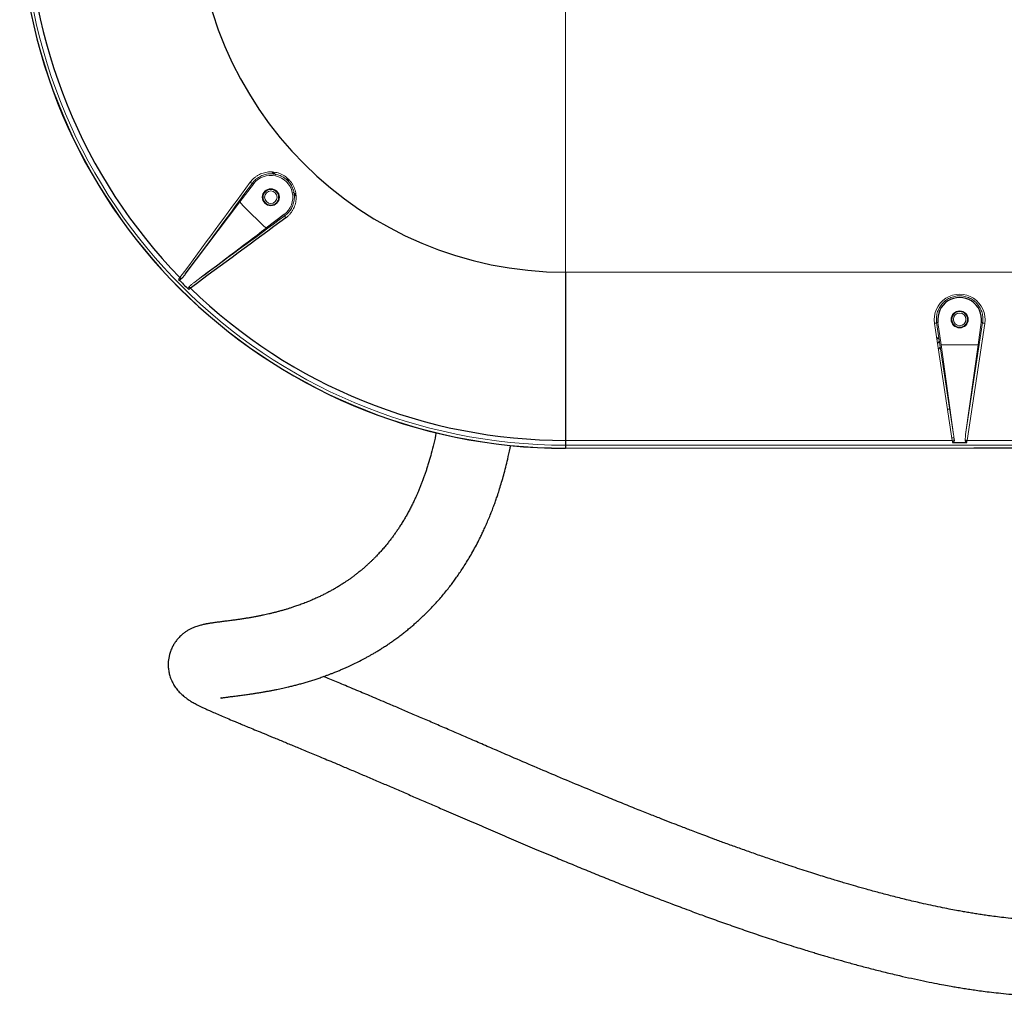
# Paper-space layout '_Top' of a CAD drawing. Header units: millimetres. Extents: x -1506 to 1507, y -605 to 634.
# Tile 1 of 13: x -1506 to -1056, y -605 to -159. Entities that reach past the tile are written whole.
import ezdxf

# ---------------------------------------------------------------- set-up
doc = ezdxf.new("R2010")
doc.units = ezdxf.units.MM

psp = doc.layouts.new('_Top')

# ---------------------------------------------------------------- linework, layer by layer
at = {"color": 144, "linetype": 'Continuous', "lineweight": 18}
for p, q in [((-1389.36, -229.13), (-1390.18, -228.25)), ((-1388.5, -229.37), (-1389.51, -228.29)), ((-1404.98, -241.78), (-1398.76, -233.59)), ((-1399.24, -233.23), (-1398.76, -233.59)), ((-1383.58, -231.29), (-1383.83, -231.53)), ((-1383.58, -231.29), (-1383.81, -231.54)), ((-1382.45, -232.42), (-1383.58, -231.29)), ((-1382.45, -232.42), (-1382.69, -232.64)), ((-1379.45, -238.35), (-1380.53, -237.34)), ((-1379.47, -238.96), (-1380.27, -238.22)), ((-1384.39, -248.08), (-1384.75, -247.6)), ((-1256.16, -273.89), (-896.16, -273.89)), ((-1432.39, -276.47), (-1431.83, -277.03)), ((-1428.2, -280.67), (-1427.62, -281.23)), ((-1086.67, -296.92), (-1086.07, -296.84)), ((-1084.65, -307.13), (-1086.07, -296.84)), ((-1066.26, -296.84), (-1067.67, -307.13)), ((-1065.66, -296.92), (-1066.26, -296.84)), ((-1079.54, -350.75), (-1087.65, -297.31)), ((-1086.67, -296.92), (-1078.91, -348)), ((-1073.42, -348), (-1065.66, -296.92)), ((-1064.67, -297.31), (-1072.78, -350.75)), ((-1085.61, -303.87), (-1086.66, -303.87)), ((-1085.59, -304.02), (-1086.64, -304.02)), ((-1085.54, -304.34), (-1086.59, -304.34)), ((-1086.27, -306.4), (-1085.39, -305.3)), ((-1086.27, -306.44), (-1085.39, -305.34)), ((-1067.35, -304.79), (-1066.93, -305.3)), ((-1085.86, -309.12), (-1084.98, -308.02)), ((-1085.86, -309.15), (-1084.97, -308.06)), ((-1078.91, -348), (-1084.65, -307.13)), ((-1084.65, -307.13), (-1067.67, -307.13)), ((-1067.67, -307.13), (-1073.42, -348)), ((-1067.74, -307.58), (-1067.35, -308.06)), ((-1067.73, -307.55), (-1067.35, -308.02)), ((-1081.71, -336.45), (-1080.66, -336.45)), ((-1256.16, -350.75), (-1079.54, -350.75)), ((-1079.72, -349.55), (-1078.74, -349.55)), ((-1072.78, -350.75), (-896.16, -350.75)), ((-896.16, -352.96), (-1256.16, -352.96)), ((-1256.16, -354.3), (-896.16, -354.3)), ((-1242.69, -354.35), (-1256.16, -354.35)), ((-1242.69, -354.33), (-1229.64, -354.33)), ((-1242.69, -354.35), (-1242.69, -354.33)), ((-1229.64, -354.33), (-1229.63, -354.35)), ((-1229.63, -354.3), (-1229.63, -354.35)), ((-1207.17, -354.35), (-1229.63, -354.35)), ((-1207.17, -354.35), (-1207.18, -354.3)), ((-1195.16, -354.33), (-1207.17, -354.33)), ((-1207.17, -354.35), (-1207.17, -354.33)), ((-1195.16, -354.33), (-1195.15, -354.35)), ((-1195.15, -354.3), (-1195.15, -354.35)), ((-1082.69, -354.35), (-1195.15, -354.35)), ((-1082.69, -354.35), (-1082.69, -354.3)), ((-1082.69, -354.33), (-1069.64, -354.33)), ((-1082.69, -354.35), (-1082.69, -354.33)), ((-1069.64, -354.33), (-1069.63, -354.35)), ((-1069.63, -354.3), (-1069.63, -354.35))]:
    psp.add_line(p, q, dxfattribs=at)
at = {"color": 7, "linetype": 'Continuous', "lineweight": 25}
for p, q in [((-1389.1, -229.19), (-1390.01, -228.21)), ((-1379.4, -238.82), (-1380.19, -238.09)), ((-1429.9, -274.86), (-1404.98, -241.78)), ((-1384.75, -247.6), (-1392.95, -253.81)), ((-1256.16, -273.89), (-1256.16, -354.35)), ((-1079.43, -351.76), (-1072.89, -351.76)), ((-1073.58, -350.88), (-1072.8, -350.88)), ((-957.69, -354.35), (-1069.63, -354.35))]:
    psp.add_line(p, q, dxfattribs=at)
at = {"color": 144, "linetype": 'Continuous', "lineweight": 18}
for centre, radius in [((-1390.79, -239.63), 3.9), ((-1390.79, -239.63), 3.56), ((-1390.79, -239.63), 2.87), ((-1076.16, -295.47), 3.9), ((-1076.16, -295.47), 3.57), ((-1076.16, -295.47), 2.87)]:
    psp.add_circle(centre, radius, dxfattribs=at)
at = {"color": 7, "linetype": 'Continuous', "lineweight": 25}
for centre, radius, start, end in [((-1256.16, -105), 249.35, 180, 270), ((-1256.16, -105), 249.3, 180, 270), ((-1256.16, -105), 245.75, 180, 224.2131), ((-1256.16, -105), 168.89, 180, 270), ((-1256.16, -105), 246.76, 224.2409, 225.7591), ((-1256.16, -105), 245.75, 225.7869, 270), ((-1076.16, -295.47), 10, 352.1693, 187.8307)]:
    psp.add_arc(centre, radius, start, end, dxfattribs=at)
at = {"color": 144, "linetype": 'Continuous', "lineweight": 18}
for centre, radius, start, end in [((-1256.16, -105), 247.96, 180, 270), ((-1399.23, -231.85), 1.38, 223.4763, 269.6068), ((-1390.79, -239.63), 10, 307.1693, 142.8307), ((-1256.16, -105), 202.13, 222.5883, 227.4117), ((-1383.01, -248.07), 1.38, 180.3932, 226.5237), ((-1430.66, -274.32), 2.63, 231.3931, 250.5561), ((-1425.48, -279.5), 2.63, 199.4439, 218.6069), ((-1076.16, -295.57), 11.62, 351.361, 188.639), ((-1087.62, -295.97), 1.35, 268.5904, 315.1548), ((-1064.7, -295.97), 1.35, 224.8452, 271.4096), ((-1079.83, -348.15), 2.62, 276.4395, 295.6186), ((-1017.6, -344.52), 62.25, 185.7434, 186.6787), ((-1099.04, -350.91), 20.34, 1.136, 8.2406), ((-1053.29, -350.91), 20.34, 171.7594, 178.864), ((-1072.49, -348.15), 2.62, 244.3814, 263.5605), ((-1134.72, -344.52), 62.25, 353.3213, 354.2566)]:
    psp.add_arc(centre, radius, start, end, dxfattribs=at)
for points, knots in [([(-1256.16, -149.75), (-1256.16, -150.1), (-1256.16, -150.45), (-1256.16, -158.27), (-1256.16, -166.99), (-1256.16, -185.83), (-1256.16, -195.92), (-1256.16, -215.66), (-1256.16, -225.3), (-1256.16, -242.38), (-1256.16, -249.8), (-1256.16, -258.53), (-1256.16, -261.04), (-1256.16, -265.29), (-1256.16, -267.02), (-1256.16, -271.22), (-1256.16, -272.65), (-1256.16, -273.89)], [0.2440624, 0.2440624, 0.2440624, 0.2440624, 0.25, 0.25, 0.375, 0.375, 0.5, 0.5, 0.625, 0.625, 0.75, 0.75, 0.8125, 0.8125, 0.875, 0.875, 1, 1, 1, 1]), ([(-1400.23, -232.8), (-1399.74, -232.13), (-1399.18, -231.53), (-1398.26, -230.71), (-1397.94, -230.46), (-1397.27, -229.98), (-1396.92, -229.76), (-1395.84, -229.15), (-1395.09, -228.83), (-1393.91, -228.46), (-1393.5, -228.36), (-1392.68, -228.2), (-1392.27, -228.14), (-1391.45, -228.07), (-1391.03, -228.06), (-1390.2, -228.08), (-1389.78, -228.11), (-1388.52, -228.28), (-1387.71, -228.47), (-1386.52, -228.9), (-1386.13, -229.07), (-1385.36, -229.44), (-1384.99, -229.65), (-1383.92, -230.33), (-1383.26, -230.86), (-1382.35, -231.77), (-1382.06, -232.09), (-1381.53, -232.75), (-1381.28, -233.1), (-1380.83, -233.81), (-1380.62, -234.18), (-1380.24, -234.95), (-1380.07, -235.34), (-1379.64, -236.53), (-1379.44, -237.34), (-1379.22, -239.02), (-1379.2, -239.86), (-1379.31, -241.1), (-1379.36, -241.51), (-1379.52, -242.33), (-1379.62, -242.73), (-1379.99, -243.91), (-1380.31, -244.67), (-1380.92, -245.75), (-1381.14, -246.1), (-1381.61, -246.77), (-1381.87, -247.09), (-1382.41, -247.71), (-1382.7, -248), (-1383.3, -248.56), (-1383.63, -248.82), (-1383.96, -249.07)], [0, 0, 0, 0, 0.0625, 0.0625, 0.09375, 0.09375, 0.125, 0.125, 0.1875, 0.1875, 0.21875, 0.21875, 0.25, 0.25, 0.28125, 0.28125, 0.3125, 0.3125, 0.375, 0.375, 0.40625, 0.40625, 0.4375, 0.4375, 0.5, 0.5, 0.53125, 0.53125, 0.5625, 0.5625, 0.59375, 0.59375, 0.625, 0.625, 0.6875, 0.6875, 0.75, 0.75, 0.78125, 0.78125, 0.8125, 0.8125, 0.875, 0.875, 0.90625, 0.90625, 0.9375, 0.9375, 0.96875, 0.96875, 1, 1, 1, 1]), ([(-1384.39, -248.08), (-1384.08, -247.85), (-1383.79, -247.61), (-1383.24, -247.1), (-1382.97, -246.84), (-1382.48, -246.28), (-1382.25, -245.99), (-1381.81, -245.38), (-1381.61, -245.06), (-1381.05, -244.07), (-1380.76, -243.39), (-1380.31, -241.95), (-1380.16, -241.19), (-1380.03, -239.68), (-1380.04, -238.92), (-1380.24, -237.38), (-1380.42, -236.63), (-1380.81, -235.54), (-1380.96, -235.18), (-1381.31, -234.48), (-1381.5, -234.14), (-1382.12, -233.16), (-1382.61, -232.55), (-1383.73, -231.43), (-1384.34, -230.95), (-1385.32, -230.33), (-1385.66, -230.14), (-1386.37, -229.79), (-1386.73, -229.64), (-1387.81, -229.25), (-1388.56, -229.07), (-1389.71, -228.93), (-1390.1, -228.9), (-1390.86, -228.88), (-1391.24, -228.9), (-1391.99, -228.97), (-1392.36, -229.02), (-1393.11, -229.17), (-1393.48, -229.26), (-1394.56, -229.6), (-1395.25, -229.9), (-1396.22, -230.45), (-1396.54, -230.65), (-1397.16, -231.09), (-1397.45, -231.32), (-1398.29, -232.07), (-1398.79, -232.62), (-1399.24, -233.23)], [0, 0, 0, 0, 0.03125, 0.03125, 0.0625, 0.0625, 0.09375, 0.09375, 0.125, 0.125, 0.1875, 0.1875, 0.25, 0.25, 0.3125, 0.3125, 0.375, 0.375, 0.40625, 0.40625, 0.4375, 0.4375, 0.5, 0.5, 0.5625, 0.5625, 0.59375, 0.59375, 0.625, 0.625, 0.6875, 0.6875, 0.71875, 0.71875, 0.75, 0.75, 0.78125, 0.78125, 0.8125, 0.8125, 0.875, 0.875, 0.90625, 0.90625, 0.9375, 0.9375, 1, 1, 1, 1]), ([(-1432.94, -277.16), (-1432.85, -277.04), (-1432.75, -276.91), (-1432.53, -276.65), (-1432.42, -276.51), (-1432.3, -276.37)], [0, 0, 0, 0, 0.5, 0.5, 1, 1, 1, 1]), ([(-1431.54, -276.79), (-1431.63, -276.89), (-1431.73, -276.98), (-1431.95, -277.14), (-1432.06, -277.21), (-1432.31, -277.31), (-1432.45, -277.34), (-1432.72, -277.31), (-1432.85, -277.26), (-1432.94, -277.16)], [0, 0, 0, 0, 0.25, 0.25, 0.5, 0.5, 0.75, 0.75, 1, 1, 1, 1]), ([(-1426.03, -278.74), (-1426.36, -278.99), (-1426.69, -279.26), (-1427.34, -279.8), (-1427.65, -280.08), (-1427.96, -280.38)], [0, 0, 0, 0, 0.5, 0.5, 1, 1, 1, 1]), ([(-1427.96, -280.38), (-1428.05, -280.47), (-1428.14, -280.57), (-1428.3, -280.78), (-1428.37, -280.9), (-1428.47, -281.15), (-1428.5, -281.29), (-1428.48, -281.56), (-1428.42, -281.69), (-1428.32, -281.78)], [0, 0, 0, 0, 0.25, 0.25, 0.5, 0.5, 0.75, 0.75, 1, 1, 1, 1]), ([(-1427.53, -281.14), (-1427.67, -281.26), (-1427.81, -281.37), (-1428.07, -281.58), (-1428.2, -281.69), (-1428.32, -281.78)], [0, 0, 0, 0, 0.5, 0.5, 1, 1, 1, 1]), ([(-1065.66, -296.92), (-1065.6, -296.54), (-1065.57, -296.17), (-1065.53, -295.42), (-1065.53, -295.04), (-1065.6, -293.92), (-1065.73, -293.18), (-1066.13, -291.74), (-1066.41, -291.03), (-1067.11, -289.7), (-1067.53, -289.07), (-1068.26, -288.19), (-1068.53, -287.91), (-1069.08, -287.38), (-1069.37, -287.13), (-1069.97, -286.67), (-1070.28, -286.45), (-1070.94, -286.04), (-1071.29, -285.86), (-1072.34, -285.36), (-1073.07, -285.11), (-1074.21, -284.86), (-1074.6, -284.79), (-1075.38, -284.7), (-1075.77, -284.68), (-1076.54, -284.68), (-1076.93, -284.7), (-1077.71, -284.79), (-1078.1, -284.85), (-1079.24, -285.11), (-1079.97, -285.36), (-1081.02, -285.85), (-1081.37, -286.04), (-1082.03, -286.44), (-1082.35, -286.66), (-1082.95, -287.13), (-1083.24, -287.37), (-1083.79, -287.9), (-1084.06, -288.19), (-1084.79, -289.06), (-1085.21, -289.69), (-1085.74, -290.69), (-1085.9, -291.04), (-1086.18, -291.74), (-1086.3, -292.1), (-1086.5, -292.82), (-1086.58, -293.18), (-1086.7, -293.92), (-1086.75, -294.29), (-1086.81, -295.42), (-1086.78, -296.17), (-1086.67, -296.92)], [0, 0, 0, 0, 0.03125, 0.03125, 0.0625, 0.0625, 0.125, 0.125, 0.1875, 0.1875, 0.25, 0.25, 0.28125, 0.28125, 0.3125, 0.3125, 0.34375, 0.34375, 0.375, 0.375, 0.4375, 0.4375, 0.46875, 0.46875, 0.5, 0.5, 0.53125, 0.53125, 0.5625, 0.5625, 0.625, 0.625, 0.65625, 0.65625, 0.6875, 0.6875, 0.71875, 0.71875, 0.75, 0.75, 0.8125, 0.8125, 0.84375, 0.84375, 0.875, 0.875, 0.90625, 0.90625, 0.9375, 0.9375, 1, 1, 1, 1]), ([(-1073.62, -350.51), (-1073.62, -350.64), (-1073.62, -350.78), (-1073.58, -351.04), (-1073.55, -351.17), (-1073.44, -351.42), (-1073.37, -351.53), (-1073.16, -351.71), (-1073.03, -351.76), (-1072.89, -351.76)], [0, 0, 0, 0, 0.25, 0.25, 0.5, 0.5, 0.75, 0.75, 1, 1, 1, 1])]:
    psp.add_open_spline(points, degree=3, knots=knots, dxfattribs=at)
for points in [[(-1432.3, -276.37), (-1421.61, -261.85), (-1410.92, -247.33), (-1400.23, -232.8)], [(-1399.24, -233.23), (-1409.46, -247.11), (-1419.68, -260.99), (-1429.9, -274.86)], [(-1426.03, -278.74), (-1412.15, -268.52), (-1398.27, -258.3), (-1384.39, -248.08)], [(-1392.95, -253.81), (-1403.97, -262.12), (-1415, -270.43), (-1426.03, -278.74)]]:
    psp.add_open_spline(points, degree=3, dxfattribs=at)
at = {"color": 7, "linetype": 'Continuous', "lineweight": 25}
psp.add_open_spline([(-1383.96, -249.07), (-1398.49, -259.76), (-1413.01, -270.45), (-1427.53, -281.14)], degree=3, dxfattribs=at)
for points, knots in [([(-1429.9, -274.86), (-1430.16, -275.2), (-1430.42, -275.53), (-1430.96, -276.18), (-1431.24, -276.49), (-1431.54, -276.79)], [0, 0, 0, 0, 0.5, 0.5, 1, 1, 1, 1]), ([(-1315.25, -347.14), (-1315.62, -348.87), (-1316.35, -352.26), (-1317.47, -356.64), (-1318.41, -359.97), (-1319.17, -362.45), (-1319.75, -364.24), (-1320.31, -365.9), (-1320.89, -367.55), (-1321.48, -369.16), (-1322.1, -370.78), (-1322.72, -372.34), (-1323.35, -373.87), (-1323.98, -375.31), (-1324.69, -376.91), (-1325.48, -378.61), (-1326.38, -380.44), (-1327.29, -382.23), (-1328.25, -384.01), (-1329.23, -385.75), (-1330.25, -387.48), (-1331.27, -389.13), (-1332.29, -390.72), (-1333.27, -392.18), (-1334.25, -393.58), (-1335.24, -394.95), (-1336.29, -396.34), (-1337.42, -397.78), (-1338.64, -399.25), (-1339.92, -400.75), (-1341.24, -402.21), (-1342.46, -403.51), (-1343.56, -404.63), (-1344.55, -405.61), (-1345.53, -406.55), (-1346.55, -407.5), (-1347.64, -408.48), (-1348.82, -409.5), (-1350.06, -410.53), (-1351.31, -411.53), (-1352.58, -412.51), (-1353.84, -413.45), (-1355.06, -414.32), (-1356.19, -415.1), (-1357.21, -415.78), (-1358.15, -416.39), (-1359.29, -417.12), (-1360.63, -417.93), (-1362.14, -418.81), (-1363.61, -419.63), (-1364.84, -420.29), (-1365.86, -420.82), (-1366.68, -421.23), (-1367.5, -421.64), (-1368.36, -422.06), (-1369.27, -422.48), (-1370.2, -422.91), (-1371.14, -423.33), (-1372.09, -423.74), (-1373.09, -424.16), (-1374.14, -424.59), (-1375.24, -425.02), (-1376.34, -425.44), (-1377.44, -425.85), (-1378.49, -426.23), (-1379.48, -426.57), (-1380.37, -426.87), (-1381.16, -427.13), (-1382.13, -427.44), (-1383.3, -427.81), (-1384.7, -428.22), (-1386.1, -428.62), (-1387.5, -429), (-1388.89, -429.36), (-1390.29, -429.71), (-1391.62, -430.03), (-1392.92, -430.32), (-1394.23, -430.61), (-1395.63, -430.9), (-1397.13, -431.19), (-1398.7, -431.49), (-1400.34, -431.78), (-1402.04, -432.07), (-1403.77, -432.34), (-1405.53, -432.6), (-1407.31, -432.85), (-1408.86, -433.06), (-1410.19, -433.23), (-1411.27, -433.37), (-1412.31, -433.5), (-1413.29, -433.63), (-1414.28, -433.75), (-1415.28, -433.88), (-1416.29, -434.02), (-1417.21, -434.14), (-1418.07, -434.27), (-1418.86, -434.4), (-1419.6, -434.52), (-1420.19, -434.63), (-1420.66, -434.72), (-1421.01, -434.79), (-1421.47, -434.89), (-1422.08, -435.03), (-1422.83, -435.22), (-1423.69, -435.46), (-1424.65, -435.77), (-1425.68, -436.15), (-1426.78, -436.61), (-1427.9, -437.16), (-1428.81, -437.67), (-1429.73, -438.27), (-1430.33, -438.7), (-1430.98, -439.2), (-1431.64, -439.76), (-1432.32, -440.4), (-1433, -441.1), (-1433.64, -441.84), (-1434.15, -442.5), (-1434.52, -443.03), (-1434.84, -443.51), (-1435.08, -443.89), (-1435.29, -444.25), (-1435.7, -444.99), (-1436.17, -445.96), (-1436.63, -447.13), (-1436.94, -448.09), (-1437.16, -448.9), (-1437.38, -449.87), (-1437.58, -451.11), (-1437.66, -452.27), (-1437.68, -453.17), (-1437.67, -453.83), (-1437.63, -454.59), (-1437.54, -455.49), (-1437.39, -456.47), (-1437.17, -457.45), (-1436.91, -458.41), (-1436.56, -459.45), (-1436.08, -460.61), (-1435.57, -461.66), (-1435.01, -462.64), (-1434.4, -463.56), (-1433.73, -464.47), (-1433.01, -465.32), (-1432.23, -466.15), (-1431.45, -466.9), (-1430.56, -467.68), (-1429.59, -468.44), (-1428.6, -469.14), (-1427.78, -469.67), (-1426.98, -470.16), (-1426.3, -470.55), (-1425.38, -471.06), (-1424.37, -471.59), (-1423.23, -472.17), (-1421.95, -472.8), (-1420.49, -473.48), (-1418.69, -474.3), (-1416.47, -475.28), (-1413.79, -476.45), (-1410.87, -477.69), (-1408.06, -478.86), (-1405.47, -479.94), (-1403.11, -480.92), (-1400.47, -482.02), (-1397.4, -483.28), (-1393.84, -484.75), (-1389.71, -486.46), (-1385.14, -488.35), (-1380.14, -490.42), (-1374.75, -492.66), (-1368.67, -495.2), (-1362.57, -497.76), (-1356.72, -500.23), (-1351.46, -502.46), (-1346.04, -504.77), (-1340.52, -507.13), (-1334.92, -509.53), (-1329.22, -511.99), (-1323.45, -514.48), (-1317.66, -517), (-1310.92, -519.92), (-1303.23, -523.25), (-1294.66, -526.96), (-1286.2, -530.59), (-1277.72, -534.21), (-1269.03, -537.89), (-1260.82, -541.33), (-1253.1, -544.53), (-1245.91, -547.47), (-1238.62, -550.43), (-1231.63, -553.23), (-1225.35, -555.72), (-1220.37, -557.66), (-1216.58, -559.13), (-1213.6, -560.28), (-1210.66, -561.4), (-1207.4, -562.64), (-1203.71, -564.02), (-1198.89, -565.82), (-1192.87, -568.04), (-1185.76, -570.6), (-1178.33, -573.22), (-1170.74, -575.84), (-1163, -578.43), (-1156.39, -580.58), (-1151.16, -582.24), (-1147.55, -583.36), (-1144.6, -584.26), (-1142.19, -584.99), (-1140.01, -585.65), (-1137.76, -586.31), (-1135.28, -587.04), (-1131.9, -588.01), (-1127.52, -589.25), (-1122.09, -590.73), (-1116.22, -592.27), (-1110, -593.84), (-1103.95, -595.28), (-1098.14, -596.6), (-1092.82, -597.74), (-1087.9, -598.73), (-1083.72, -599.52), (-1080.37, -600.12), (-1077.53, -600.61), (-1074.89, -601.05), (-1072.15, -601.48), (-1069.26, -601.91), (-1066.07, -602.35), (-1062.44, -602.82), (-1058.26, -603.31), (-1053.59, -603.78), (-1048.56, -604.2), (-1043.34, -604.52), (-1038.24, -604.72), (-1033.48, -604.8), (-1029.21, -604.78), (-1025.41, -604.68), (-1022.08, -604.52), (-1018.97, -604.32), (-1016.01, -604.07), (-1013.1, -603.78), (-1010.38, -603.44), (-1007.82, -603.08), (-1005.29, -602.67), (-1002.64, -602.19), (-999.72, -601.6), (-996.44, -600.84), (-992.97, -599.92), (-989.71, -598.94), (-986.92, -597.99), (-984.39, -597.07), (-981.86, -596.06), (-979.29, -594.94), (-976.89, -593.8), (-974.66, -592.67), (-972.32, -591.39), (-969.76, -589.87), (-967.21, -588.21), (-964.96, -586.63), (-962.99, -585.14), (-961.05, -583.57), (-959.07, -581.85), (-957.31, -580.21), (-956, -578.9), (-954.94, -577.8), (-953.88, -576.66), (-952.58, -575.2), (-951.19, -573.52), (-949.55, -571.42), (-947.76, -568.93), (-945.68, -565.74), (-943.74, -562.39), (-942.06, -559.08), (-940.7, -556.1), (-939.44, -553.06), (-938.08, -549.34), (-936.78, -545.13), (-935.62, -540.62), (-934.82, -536.74), (-934.21, -533.18), (-933.7, -529.65), (-933.23, -525.15), (-932.9, -520.81), (-932.85, -517.85), (-932.83, -516.82)], [0, 0, 0, 0, 0.005755, 0.011239, 0.016358, 0.019211, 0.02187, 0.024326, 0.026847, 0.029735, 0.032272, 0.035049, 0.037845, 0.040518, 0.043062, 0.046982, 0.05068, 0.054556, 0.05863, 0.062865, 0.066948, 0.071469, 0.075659, 0.079668, 0.083683, 0.087794, 0.092137, 0.096809, 0.10182, 0.107179, 0.112681, 0.118097, 0.12228, 0.126403, 0.130463, 0.134659, 0.139225, 0.144078, 0.149303, 0.154563, 0.159548, 0.165115, 0.170269, 0.175001, 0.179301, 0.183232, 0.187017, 0.193878, 0.200246, 0.206264, 0.212492, 0.215859, 0.219299, 0.222813, 0.226406, 0.230256, 0.234441, 0.238297, 0.242403, 0.24676, 0.25137, 0.256235, 0.261295, 0.2661, 0.270979, 0.275427, 0.279443, 0.283022, 0.286179, 0.292477, 0.298817, 0.305198, 0.311618, 0.318076, 0.32457, 0.331187, 0.336882, 0.343091, 0.349812, 0.357045, 0.364786, 0.373032, 0.381778, 0.390827, 0.400343, 0.410316, 0.420735, 0.427506, 0.434381, 0.441029, 0.447404, 0.453507, 0.460898, 0.467854, 0.474377, 0.480473, 0.486145, 0.491399, 0.49624, 0.498719, 0.50108, 0.503625, 0.506536, 0.509811, 0.513446, 0.517197, 0.521259, 0.525626, 0.530292, 0.535145, 0.536847, 0.538533, 0.540206, 0.541866, 0.543511, 0.545142, 0.54676, 0.548192, 0.548969, 0.549462, 0.549903, 0.550327, 0.550733, 0.552507, 0.553875, 0.554847, 0.555537, 0.556265, 0.557894, 0.55975, 0.560556, 0.561398, 0.562378, 0.563755, 0.565542, 0.566866, 0.568349, 0.569989, 0.571793, 0.573625, 0.575851, 0.578465, 0.581463, 0.584818, 0.588116, 0.5912, 0.594073, 0.598171, 0.601771, 0.604885, 0.607524, 0.611987, 0.616759, 0.621867, 0.627288, 0.633001, 0.638981, 0.645066, 0.653165, 0.660941, 0.668392, 0.675516, 0.679968, 0.684317, 0.688929, 0.693862, 0.699064, 0.704473, 0.710029, 0.714959, 0.719909, 0.724841, 0.729723, 0.732943, 0.736054, 0.738988, 0.74177, 0.744429, 0.74699, 0.749477, 0.75191, 0.754304, 0.757844, 0.761341, 0.764805, 0.76827, 0.771925, 0.775809, 0.778868, 0.782067, 0.785411, 0.788772, 0.791734, 0.794233, 0.795855, 0.797175, 0.798538, 0.800118, 0.801922, 0.803956, 0.807265, 0.810947, 0.814775, 0.818742, 0.822849, 0.827092, 0.829418, 0.8314, 0.833032, 0.834308, 0.835417, 0.836665, 0.838058, 0.839596, 0.842364, 0.845502, 0.848901, 0.852536, 0.856407, 0.859615, 0.86296, 0.866035, 0.868605, 0.870667, 0.872243, 0.873882, 0.875595, 0.877383, 0.879341, 0.881637, 0.884312, 0.887365, 0.890712, 0.894183, 0.897644, 0.900839, 0.903732, 0.906326, 0.908621, 0.910624, 0.912783, 0.914826, 0.916753, 0.918565, 0.920276, 0.922178, 0.924256, 0.926644, 0.929355, 0.931916, 0.933941, 0.935636, 0.937647, 0.939766, 0.941656, 0.943316, 0.945077, 0.947264, 0.949616, 0.951513, 0.952989, 0.954724, 0.9567, 0.958429, 0.959682, 0.960457, 0.961495, 0.962831, 0.9644, 0.965854, 0.968102, 0.970356, 0.973234, 0.975552, 0.9773, 0.979291, 0.981582, 0.984454, 0.987072, 0.989653, 0.991155, 0.993121, 0.995549, 0.998441, 1, 1, 1, 1]), ([(-1078.7, -350.51), (-1078.7, -350.64), (-1078.71, -350.78), (-1078.75, -351.04), (-1078.78, -351.17), (-1078.88, -351.42), (-1078.96, -351.53), (-1079.16, -351.71), (-1079.3, -351.76), (-1079.43, -351.76)], [0, 0, 0, 0, 0.25, 0.25, 0.5, 0.5, 0.75, 0.75, 1, 1, 1, 1]), ([(-1413.42, -468.42), (-1413.45, -468.43), (-1413.55, -468.46), (-1413.61, -468.48), (-1413.55, -468.48), (-1413.29, -468.43), (-1412.95, -468.37), (-1412.49, -468.3), (-1411.92, -468.22), (-1411.25, -468.13), (-1410.5, -468.03), (-1409.66, -467.92), (-1408.7, -467.79), (-1407.62, -467.66), (-1406.5, -467.52), (-1405.37, -467.37), (-1404.27, -467.22), (-1403.13, -467.07), (-1401.99, -466.92), (-1400.67, -466.73), (-1399.17, -466.51), (-1397.49, -466.26), (-1395.82, -465.99), (-1394.19, -465.72), (-1392.6, -465.43), (-1391.05, -465.15), (-1389.55, -464.86), (-1388.11, -464.57), (-1386.73, -464.28), (-1385.41, -463.99), (-1384.17, -463.71), (-1382.77, -463.39), (-1381.19, -463), (-1379.41, -462.55), (-1377.87, -462.14), (-1376.6, -461.79), (-1375.6, -461.5), (-1374.6, -461.21), (-1373.59, -460.91), (-1372.58, -460.6), (-1371.56, -460.28), (-1370.6, -459.97), (-1369.67, -459.67), (-1368.75, -459.36), (-1367.75, -459.02), (-1366.65, -458.63), (-1365.46, -458.21), (-1364.19, -457.73), (-1362.86, -457.22), (-1361.39, -456.65), (-1359.86, -456.02), (-1358.26, -455.35), (-1356.77, -454.7), (-1355.39, -454.07), (-1354.1, -453.47), (-1352.4, -452.66), (-1350.29, -451.61), (-1348.12, -450.48), (-1346.41, -449.54), (-1345.1, -448.81), (-1343.75, -448.03), (-1342.32, -447.18), (-1340.82, -446.25), (-1339.23, -445.25), (-1337.66, -444.21), (-1336.09, -443.15), (-1334.51, -442.04), (-1332.8, -440.8), (-1331.1, -439.52), (-1329.44, -438.22), (-1327.87, -436.95), (-1326.32, -435.65), (-1324.83, -434.36), (-1323.43, -433.11), (-1322.11, -431.89), (-1320.83, -430.67), (-1319.57, -429.44), (-1318.16, -428.02), (-1316.61, -426.39), (-1314.9, -424.54), (-1313.19, -422.59), (-1311.5, -420.58), (-1309.88, -418.57), (-1308.37, -416.62), (-1306.95, -414.71), (-1305.57, -412.78), (-1304.2, -410.78), (-1302.79, -408.65), (-1301.31, -406.3), (-1299.74, -403.68), (-1298.13, -400.85), (-1296.56, -397.92), (-1295.26, -395.36), (-1294.19, -393.14), (-1293.29, -391.2), (-1292.33, -389.07), (-1291.34, -386.75), (-1290.35, -384.32), (-1289.41, -381.92), (-1288.59, -379.69), (-1287.84, -377.59), (-1287.09, -375.38), (-1286.27, -372.84), (-1285.35, -369.84), (-1284.41, -366.54), (-1283.49, -363.05), (-1282.52, -359.01), (-1281.75, -355.65), (-1281.32, -353.35), (-1281.23, -352.87)], [0, 0, 0, 0, 0.003425, 0.009479, 0.01473, 0.023628, 0.033373, 0.043982, 0.055465, 0.067833, 0.079649, 0.092187, 0.105455, 0.119458, 0.134201, 0.146307, 0.158759, 0.171005, 0.182964, 0.194633, 0.211449, 0.227595, 0.243061, 0.257835, 0.271908, 0.285275, 0.297929, 0.309867, 0.321084, 0.331578, 0.341349, 0.350394, 0.36377, 0.37705, 0.390252, 0.397417, 0.404558, 0.411673, 0.418761, 0.425823, 0.432857, 0.440074, 0.445656, 0.451799, 0.4585, 0.465757, 0.473567, 0.481925, 0.490756, 0.499366, 0.510229, 0.520393, 0.529862, 0.53864, 0.546733, 0.554155, 0.570639, 0.5863, 0.594209, 0.601974, 0.610085, 0.618621, 0.627573, 0.636935, 0.646862, 0.655368, 0.664664, 0.674735, 0.68556, 0.694582, 0.704035, 0.713272, 0.721909, 0.730096, 0.737682, 0.744896, 0.752197, 0.759598, 0.769431, 0.779416, 0.789472, 0.79971, 0.809277, 0.818193, 0.826477, 0.834514, 0.842802, 0.85116, 0.860148, 0.869833, 0.880096, 0.89001, 0.899329, 0.904851, 0.910717, 0.917008, 0.923704, 0.930726, 0.937164, 0.942924, 0.948031, 0.952847, 0.959081, 0.966024, 0.97334, 0.980638, 0.987904, 0.997447, 1, 1, 1, 1]), ([(-967.33, -516.53), (-967.34, -517.14), (-967.37, -519.22), (-967.61, -522.29), (-967.97, -525.58), (-968.33, -528.09), (-968.67, -529.99), (-968.98, -531.55), (-969.34, -533.16), (-969.78, -534.92), (-970.33, -536.86), (-970.96, -538.79), (-971.76, -540.95), (-972.77, -543.34), (-974.12, -546.05), (-975.71, -548.7), (-977.47, -551.17), (-978.95, -552.95), (-980.1, -554.19), (-980.83, -554.93), (-981.72, -555.79), (-982.82, -556.78), (-983.96, -557.72), (-985, -558.51), (-986.04, -559.26), (-987.53, -560.28), (-989.34, -561.37), (-991.38, -562.48), (-993.47, -563.49), (-995.7, -564.45), (-997.92, -565.29), (-1000.2, -566.06), (-1002.73, -566.82), (-1005.48, -567.53), (-1008.14, -568.11), (-1010.5, -568.56), (-1012.68, -568.92), (-1014.91, -569.24), (-1017.37, -569.53), (-1020.11, -569.8), (-1023.08, -570.02), (-1026.4, -570.19), (-1030.2, -570.29), (-1034.65, -570.29), (-1039.65, -570.16), (-1045.03, -569.86), (-1050.22, -569.45), (-1054.85, -568.98), (-1058.72, -568.52), (-1062.05, -568.08), (-1064.97, -567.67), (-1067.63, -567.27), (-1070.17, -566.86), (-1072.58, -566.46), (-1075.06, -566.03), (-1077.84, -565.52), (-1081.19, -564.88), (-1085.09, -564.1), (-1089.33, -563.21), (-1094.49, -562.06), (-1100.33, -560.69), (-1106.76, -559.09), (-1112.82, -557.5), (-1118.4, -555.98), (-1123.38, -554.57), (-1127.3, -553.43), (-1130.28, -552.55), (-1132.74, -551.81), (-1135.56, -550.95), (-1138.79, -549.96), (-1142.4, -548.82), (-1146.16, -547.62), (-1150.13, -546.34), (-1154.78, -544.8), (-1160.06, -543.03), (-1165.95, -541), (-1171.74, -538.97), (-1177.42, -536.94), (-1182.82, -534.98), (-1187.69, -533.18), (-1191.9, -531.61), (-1195.44, -530.27), (-1198.44, -529.13), (-1201.17, -528.09), (-1204.14, -526.95), (-1207.83, -525.52), (-1212.39, -523.74), (-1217.76, -521.62), (-1223.92, -519.16), (-1230.73, -516.41), (-1239.11, -512.99), (-1248.79, -508.98), (-1259.62, -504.43), (-1270.3, -499.89), (-1279.66, -495.87), (-1287.7, -492.4), (-1294.43, -489.49), (-1301.03, -486.62), (-1307.49, -483.82), (-1313.8, -481.09), (-1319.91, -478.45), (-1325.8, -475.91), (-1331.38, -473.53), (-1337.54, -470.9), (-1344.09, -468.12), (-1351.13, -465.15), (-1357.75, -462.38), (-1363.03, -460.17), (-1365.76, -459.04), (-1366.7, -458.65)], [0, 0, 0, 0, 0.003982, 0.013567, 0.021523, 0.027867, 0.03261, 0.036654, 0.040719, 0.046349, 0.052298, 0.058723, 0.065204, 0.07442, 0.084956, 0.09807, 0.108733, 0.121853, 0.126295, 0.12987, 0.135041, 0.14177, 0.148094, 0.153481, 0.158428, 0.164414, 0.175768, 0.1842, 0.192957, 0.203203, 0.212134, 0.220016, 0.230174, 0.240562, 0.250013, 0.257982, 0.264769, 0.271831, 0.279791, 0.288331, 0.297506, 0.307039, 0.31817, 0.330919, 0.345303, 0.360365, 0.375102, 0.386543, 0.396482, 0.40491, 0.41194, 0.418491, 0.424753, 0.430725, 0.436192, 0.442846, 0.450839, 0.460167, 0.470466, 0.480493, 0.495925, 0.510352, 0.523775, 0.536091, 0.546841, 0.555992, 0.561166, 0.565763, 0.571468, 0.578846, 0.585797, 0.593721, 0.60186, 0.609859, 0.62171, 0.633237, 0.644439, 0.655316, 0.665733, 0.674967, 0.682525, 0.688999, 0.694419, 0.69884, 0.703718, 0.710339, 0.718326, 0.727614, 0.738118, 0.749743, 0.761868, 0.779552, 0.796613, 0.813057, 0.828926, 0.839231, 0.849357, 0.859358, 0.869297, 0.879256, 0.889327, 0.899466, 0.90964, 0.919911, 0.935585, 0.951653, 0.970515, 0.989871, 1, 1, 1, 1])]:
    psp.add_open_spline(points, degree=3, knots=knots, dxfattribs=at)

doc.saveas('drawing.dxf')
